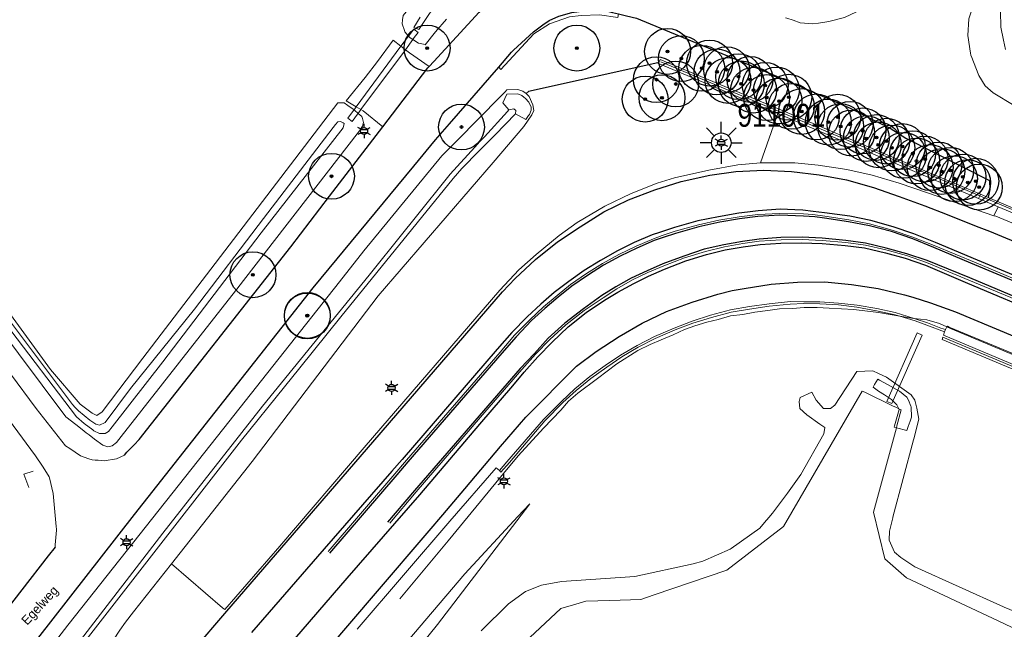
# Model space of a CAD drawing. Header units: metres. Extents: x 169249 to 194689, y 406250 to 412203.
# Tile 5 of 35: x 169468 to 169576, y 407067 to 407134. Entities that reach past the tile are written whole.
import ezdxf
from ezdxf.enums import TextEntityAlignment as Align

# ---------------------------------------------------------------- set-up
doc = ezdxf.new("R2010")
doc.units = ezdxf.units.M
doc.linetypes.add('AM-AS', pattern=[16, 10, -2, 2, -2])
doc.layers.get('0').update_dxf_attribs({"lineweight": 25})
for name, color, linetype, lineweight in [('B-WE-AM-AS_KUNSTWERK_DUIKER-GV', 10, 'AM-AS', 18), ('B-WE-BV-GELEIDECONSTRUCTIE-G', 210, 'Continuous', 18), ('B-WE-GR-BOOM-S', 90, 'Continuous', 25), ('B-WE-GW-TALUD_KRUIN-G', 90, 'Continuous', 18), ('B-WE-GW-TALUD_TEEN-G', 90, 'Continuous', 18), ('B-WE-GW-WATERGANG_INSTEEK-G', 160, 'Continuous', 18), ('B-WE-GW-WATERGANG_SLOOT_BODEM-G', 160, 'Continuous', 18), ('B-WE-IE-TERREINAFSCHEIDING_KUNSTMATIG_MUUR-G', 90, 'IE-TERREINAFSCHEIDING-KUNSTMATIG-DICHT', 18), ('B-WE-IE-TERREINAFSCHEIDING_KUNSTMATIG_MUUR-GV', 90, 'IE-TERREINAFSCHEIDING-KUNSTMATIG-DICHT', 18), ('B-WE-KL-ET_LS_OV_LICHTMAST-S', 190, 'Continuous', 25), ('B-WE-KW-KUNSTWERK_DUIKER-G', 170, 'Continuous', 18), ('B-WE-KW-KUNSTWERK_GELUIDSWERING_SCHERM-G', 170, 'Continuous', 18), ('B-WE-OG-TOPOGRAFIE_TERREIN_GROEN-GV', 92, 'Continuous', 18), ('B-WE-OG-TOPOGRAFIE_TERREIN_ONBEGROEID-GV', 92, 'Continuous', 18), ('B-WE-OG-TOPOGRAFIE_WEG_BERM-GV', 62, 'Continuous', 18), ('B-WE-OG-TOPOGRAFIE_WEG_RIJWEG-GV', 252, 'Continuous', 18), ('B-WE-OG-TOPOGRAFIE_WEG_VERHARD-G', 252, 'Continuous', 18)]:
    doc.layers.add(name, color=color, linetype=linetype, lineweight=lineweight)
for name, color, linetype in [('B-WE-IE-TERREINAFSCHEIDING_KUNSTMATIG_HEKWERK_RASTER-G', 7, 'Continuous'), ('B-WE-OG-TOPOGRAFIE_WEG_RIJWEG-G', 7, 'Continuous'), ('B-WE-OG-TOPOGRAFIE_WEG_VERKEERSEILAND-GV', 7, 'Continuous'), ('B-WE-VW-MARKERING-G', 7, 'Continuous'), ('Label_Openbareruimte', 7, 'Continuous')]:
    doc.layers.add(name, color=color, linetype=linetype)
doc.styles.add('ARIAL', font='ARIALN.TTF', dxfattribs={"height": 1})
doc.styles.add('NLCS-ISO', font='txt')
doc.linetypes.add('IE-TERREINAFSCHEIDING-KUNSTMATIG-DICHT', pattern='A,8,-1,[82,NLCS.SHX,S=0.75,R=90,X=0,Y=0],-1', length=10)

# ---------------------------------------------------------------- blocks, each defined once
blk = doc.blocks.new('SGR-BOOM_01')
at = {"ltscale": 0.1}
h = blk.add_hatch(color=256, dxfattribs=at)
edge = h.paths.add_edge_path()
edge.add_arc((0, 0), 0.15, 0, 360)
for radius in [2.5, 0.045]:
    blk.add_circle((0, 0), radius)
blk.add_circle((0, 0), 0.15, dxfattribs=at)
blk = doc.blocks.new('B-SIE-WEG_LICHTMAST-SO')
at = {"ltscale": 0.1}
for p, q in [((-0.33, 0.19), (-0.67, 0.39)), ((0, 0.39), (0, 0.77)), ((0.33, 0.19), (0.67, 0.39)), ((-0.33, -0.19), (-0.67, -0.39)), ((0, -0.39), (0, -0.77)), ((0.33, -0.19), (0.67, -0.39))]:
    blk.add_line(p, q, dxfattribs=at)
at = {"flags": 128}
for points in [[(-0.35, 0.15), (0.35, 0.15)], [(-0.35, -0.15), (0.35, -0.15)]]:
    blk.add_lwpolyline(points, dxfattribs=at)
at = {"ltscale": 0.1}
blk.add_circle((0, 0), 0.386, dxfattribs=at)
at = {"style": 'NLCS-ISO'}
blk.add_attdef('TYPE', text='', height=0.549, dxfattribs=at).set_placement((0, 0.77), align=Align.BOTTOM_CENTER)
blk = doc.blocks.new('LM')
for p, q in [((-1.23, 0.3), (-2.09, 1.16)), ((-0.47, 0.61), (-0.47, 1.83)), ((0.29, 0.3), (1.15, 1.16)), ((-1.54, -0.46), (-2.76, -0.46)), ((0.6, -0.46), (1.82, -0.46)), ((-1.23, -1.22), (-2.09, -2.08)), ((-0.47, -1.53), (-0.47, -2.75)), ((0.29, -1.21), (1.15, -2.08))]:
    blk.add_line(p, q)
blk.add_circle((-0.47, -0.46), 1.07)
at = {"color": 7, "style": 'ARIAL'}
blk.add_attdef('MASTNR.', (1.3, 1.28), '', height=2.5, dxfattribs=at)

msp = doc.modelspace()

# ---------------------------------------------------------------- linework, layer by layer
at = {"layer": 'B-WE-AM-AS_KUNSTWERK_DUIKER-GV'}
msp.add_polyline3d([(169562.77, 407092.13, 9.1), (169563.32, 407091.89, 9.1), (169566.63, 407099.35, 9.12), (169566.08, 407099.6, 9.12), (169562.77, 407092.13, 9.1)], dxfattribs=at)
at = {"layer": 'B-WE-BV-GELEIDECONSTRUCTIE-G'}
for points in [[(169509.67, 407070.6, 10.64), (169514.92, 407076.94, 10.54), (169520.98, 407084.27, 10.5), (169522.55, 407086.18, 10.58), (169525.31, 407089.21, 10.55), (169527.22, 407091.18, 10.5), (169528.06, 407092.16, 10.55), (169529.09, 407093.01, 10.5), (169531.21, 407094.61, 10.5), (169533.33, 407096.23, 10.46), (169535.62, 407097.66, 10.4), (169536.98, 407098.32, 10.42), (169538.18, 407098.85, 10.46), (169539.47, 407099.38, 10.41), (169540.69, 407099.97, 10.44), (169541.84, 407100.38, 10.43), (169543.16, 407100.76, 10.41), (169544.39, 407101.07, 10.4), (169545.73, 407101.44, 10.38), (169547.06, 407101.6, 10.38), (169548.39, 407101.84, 10.32), (169549.8, 407102.04, 10.36), (169551.08, 407102.22, 10.39), (169552.49, 407102.26, 10.39), (169553.77, 407102.36, 10.37), (169555.19, 407102.36, 10.41), (169556.5, 407102.3, 10.35), (169559.16, 407102.15, 10.31), (169561.86, 407101.8, 10.31), (169564.2, 407101.42, 10.28)], [(169564.2, 407101.42, 10.28), (169565.72, 407101.16, 10.25), (169565.76, 407101.16, 10.25)], [(169565.76, 407101.16, 10.25), (169567.15, 407101.02, 10.25), (169568.51, 407100.63, 10.26), (169569.34, 407100.25, 10.23)], [(169569.34, 407100.25, 10.23), (169569.73, 407100.07, 10.22), (169670.3, 407057.97, 10.02), (169689.01, 407050, 10.37), (169689.14, 407049.94, 10.37)]]:
    msp.add_polyline3d(points, dxfattribs=at)
at = {"layer": 'B-WE-GW-TALUD_KRUIN-G'}
msp.add_polyline3d([(169491.62, 407043.59, 10.58), (169502.59, 407056.67, 10.49), (169504.76, 407059.22, 10.49), (169511.16, 407066.76, 10.48), (169516.76, 407073.35, 10.47), (169522.53, 407079.57, 10.36), (169523.82, 407080.95, 10.34)], dxfattribs=at)
at = {"layer": 'B-WE-GW-TALUD_TEEN-G'}
msp.add_polyline3d([(169523.82, 407080.95, 10.34), (169518.75, 407074.32, 10.24), (169513.78, 407067.8, 10.14), (169504.67, 407056.54, 10.13), (169495.96, 407045.64, 10.13), (169493.44, 407041.97, 10.18)], dxfattribs=at)
at = {"layer": 'B-WE-GW-WATERGANG_INSTEEK-G'}
for points in [[(169510.61, 407131.95, 10.32), (169510.21, 407132.39, 10.32), (169510.16, 407132.54, 10.32), (169509.9, 407133.28, 10.33), (169509.95, 407133.7, 10.34), (169510.01, 407134.2, 10.35), (169511.78, 407136.33, 10.34), (169513.52, 407138.43, 10.34), (169518.36, 407142.73, 10.4), (169518.65, 407142.99, 10.41), (169521.96, 407144.78, 10.38), (169524.65, 407145.7, 10.39), (169525.36, 407145.87, 10.39), (169527.23, 407146.29, 10.39)], [(169575.73, 407130.48, 10.38), (169575.51, 407131.49, 10.39), (169575.23, 407132.9, 10.41), (169575.18, 407134.64, 10.45)], [(169514.75, 407133.8, 10.32), (169513.54, 407132.41, 10.32), (169512.42, 407131, 10.32), (169512.22, 407131.05, 10.32), (169511.68, 407131.17, 10.32), (169511.08, 407131.56, 10.32)], [(169511.08, 407131.56, 10.32), (169510.8, 407131.74, 10.32), (169510.61, 407131.95, 10.32)], [(169456.69, 407045.96, 10.17), (169473.45, 407067.73, 10.25), (169489.77, 407088.34, 10.26), (169503.08, 407105.17, 10.25), (169505.74, 407108.54, 10.25), (169514.25, 407118.88, 10.29), (169516.42, 407121.08, 10.27), (169517.73, 407122.41, 10.26), (169521.13, 407125.86, 10.22), (169521.34, 407126.07, 10.22), (169522.52, 407126.12, 10.2), (169523.06, 407125.92, 10.2), (169523.44, 407125.67, 10.21)], [(169459.78, 407111.73, 9.88), (169471.55, 407095.6, 9.84), (169474.79, 407091.82, 9.83), (169476.11, 407090.84, 9.91), (169476.6, 407090.6, 9.93), (169477.2, 407090.99, 9.94), (169481.64, 407096.84, 10), (169491.04, 407109.16, 10.09), (169502.91, 407124.68, 10.29), (169503.27, 407124.67, 10.29), (169503.6, 407124.67, 10.29), (169504, 407124.38, 10.29), (169504.66, 407123.91, 10.27)], [(169505.12, 407123.51, 10.27), (169505.52, 407123.16, 10.27), (169505.58, 407122.96, 10.27), (169505.71, 407122.54, 10.27), (169505.58, 407122.11, 10.28), (169505.25, 407121.62, 10.29), (169492.59, 407105.3, 10.25), (169491.86, 407104.35, 10.25), (169490.12, 407102.14, 10.25), (169479.27, 407088.3, 10.27), (169478.75, 407087.64, 10.27), (169478.27, 407087.3, 10.26), (169477.81, 407087.18, 10.24), (169477.27, 407087.34, 10.23), (169476.34, 407088.02, 10.22), (169475.77, 407088.48, 10.22), (169475.46, 407088.71, 10.22), (169475, 407089.07, 10.22), (169474.31, 407089.62, 10.16), (169473.21, 407090.46, 10.09), (169457.7, 407111.14, 10.12)], [(169504.66, 407123.91, 10.27), (169504.71, 407123.87, 10.27), (169505.12, 407123.51, 10.27)], [(169519.82, 407118.16, 10.3), (169507.31, 407103.63, 10.26), (169493.56, 407085.56, 10.29), (169484.75, 407074.42, 10.39)], [(169518.54, 407067.12, 10.14), (169521.5, 407070.05, 10.15), (169523.37, 407071.4, 10.16), (169525.11, 407072.09, 10.16), (169527.29, 407072.48, 10.14), (169535.29, 407073.03, 10.08), (169541.64, 407074.44, 10.05), (169542.69, 407074.7, 9.95), (169545.69, 407076.02, 9.93), (169545.81, 407076.08, 9.93), (169548.91, 407078.32, 9.89), (169549.43, 407078.93, 9.9), (169549.9, 407079.47, 9.9), (169550.29, 407079.93, 9.92), (169551.96, 407082.11, 9.93), (169553.39, 407084.16, 9.93), (169555.89, 407088.58, 9.98), (169556.01, 407089.28, 9.98), (169555.47, 407089.64, 9.98), (169554.05, 407090.68, 9.98), (169553.3, 407091.36, 9.99), (169553.2, 407092.11, 10), (169553.33, 407092.54, 10), (169554.59, 407093.13, 9.95), (169555.06, 407092.26, 9.92), (169555.88, 407091.34, 9.93), (169556.64, 407091.34, 10.01), (169557.12, 407091.7, 9.99), (169559.5, 407095.38, 10.06), (169561.25, 407095.44, 10.11), (169561.87, 407095.17, 10.12), (169562.73, 407094.78, 10.12), (169565.42, 407092.84, 10.16), (169565.84, 407092.26, 10.17), (169566.05, 407091.38, 10.2), (169566.25, 407090.2, 10.24), (169565.71, 407088.03, 10.23), (169565.69, 407087.94, 10.23), (169563.44, 407079.51, 10.25), (169563.42, 407079.44, 10.25), (169563.06, 407078, 10.26), (169563.03, 407076.99, 10.24), (169563.63, 407075.71, 10.24), (169564.31, 407075.13, 10.24), (169565.82, 407074.1, 10.23), (169575.5, 407069.73, 10.27), (169575.59, 407069.69, 10.27), (169585.91, 407065.45, 10.23)], [(169484.75, 407074.42, 10.39), (169480.61, 407069.19, 10.44), (169479.72, 407068.07, 10.45), (169479.13, 407067.18, 10.49), (169476.21, 407062.78, 10.7), (169473.81, 407059.45, 10.73)]]:
    msp.add_polyline3d(points, dxfattribs=at)
at = {"layer": 'B-WE-GW-WATERGANG_SLOOT_BODEM-G'}
for points in [[(169511.88, 407134.02, 9.31), (169511.18, 407132.88, 9.31), (169511.72, 407132.67, 9.31), (169514.17, 407136.32, 9.31)], [(169521.54, 407123.89, 9.26), (169521.41, 407123.74, 9.26), (169518.88, 407120.97, 9.28), (169518.4, 407120.44, 9.28), (169517.85, 407119.83, 9.28), (169515.15, 407116.89, 9.28), (169511.18, 407111.95, 9.28), (169509.98, 407110.46, 9.28), (169506.3, 407105.87, 9.28), (169494.68, 407091.59, 9.28), (169483.81, 407077.78, 9.28), (169474.82, 407066.09, 9.15)], [(169475.17, 407065.82, 9.16), (169480.79, 407073.01, 9.25), (169492.39, 407087.91, 9.33), (169497.08, 407093.73, 9.31), (169498.75, 407095.8, 9.3), (169503.21, 407101.34, 9.28), (169515.47, 407116.42, 9.29), (169516.43, 407117.52, 9.29), (169518.3, 407119.42, 9.3), (169520.04, 407121.19, 9.31), (169522.29, 407123.48, 9.33)], [(169466.65, 407100.63, 9.33), (169474.4, 407090.45, 9.33), (169475.24, 407089.7, 9.33), (169476.17, 407089.01, 9.33), (169476.28, 407088.93, 9.33), (169476.89, 407088.62, 9.33), (169477.53, 407088.62, 9.33), (169477.87, 407088.84, 9.33), (169478.27, 407089.34, 9.33), (169483.8, 407096.45, 9.33), (169494.54, 407110.5, 9.33), (169503.47, 407121.95, 9.33), (169503.57, 407122.4, 9.33), (169503.47, 407122.48, 9.33), (169503.2, 407122.65, 9.33), (169502.91, 407122.61, 9.33), (169502.63, 407122.32, 9.33), (169502.38, 407121.98, 9.33), (169494.79, 407112.07, 9.33), (169487.25, 407102.17, 9.34), (169480.27, 407093.55, 9.34), (169477.51, 407089.82, 9.34), (169476.9, 407089.52, 9.34), (169476.63, 407089.61, 9.34), (169476.49, 407089.66, 9.34), (169475.84, 407090.09, 9.34), (169474.62, 407091.09, 9.34), (169474.24, 407091.45, 9.34), (169473.94, 407091.78, 9.34), (169464.76, 407103.99, 9.34)], [(169564.1, 407091.31, 9.28), (169563.82, 407091.45, 9.28), (169563.41, 407091.64, 9.28), (169560.36, 407093.12, 9.31), (169560.08, 407093.25, 9.31), (169551.49, 407078.51, 9.18), (169545.33, 407073.73, 9.1), (169537.4, 407071.04, 9.16), (169535.96, 407070.55, 9.17), (169532.56, 407070.44, 9.2), (169529.94, 407070.35, 9.23), (169528.85, 407070.04, 9.21), (169527.2, 407069.56, 9.19), (169520.44, 407063.24, 9.16), (169518.33, 407061.26, 9.15), (169516.48, 407058.95, 9.14), (169508.01, 407048.39, 9.1), (169506.4, 407046.54, 9.12), (169501.2, 407040.57, 9.18), (169498.58, 407037.67, 9.11), (169498.24, 407037.3, 9.1)], [(169563.82, 407089.26, 9.33), (169563.88, 407089.46, 9.32), (169564.35, 407091.19, 9.27), (169564.1, 407091.31, 9.28)], [(169544.35, 406976.15, 9.46), (169547.21, 406980.44, 9.35), (169552.05, 406987.68, 9.18), (169557.86, 407000.39, 9.14), (169562.84, 407011.17, 9.15), (169563.36, 407012.32, 9.15), (169563.84, 407013.19, 9.15), (169570.49, 407025.41, 9.1), (169576.1, 407038.76, 9.18), (169580.44, 407050.31, 9.16), (169587.85, 407062.07, 9.07), (169574.93, 407068.21, 9.41), (169564.92, 407072.9, 9.34), (169562.56, 407074.98, 9.45), (169561.33, 407080.07, 9.61), (169563.82, 407089.26, 9.33)]]:
    msp.add_polyline3d(points, dxfattribs=at)
at = {"layer": 'B-WE-IE-TERREINAFSCHEIDING_KUNSTMATIG_HEKWERK_RASTER-G'}
msp.add_line((169537.79, 407129.04, 10.33), (169523.68, 407125.9, 10.23), dxfattribs=at)
at = {"layer": 'B-WE-IE-TERREINAFSCHEIDING_KUNSTMATIG_MUUR-G'}
for points in [[(169568.81, 407098.88, 10.93), (169568.8, 407098.86, 10.93), (169623.38, 407075.98, 10.92), (169627.94, 407074.07, 10.92)], [(169671.63, 407055.76, 10.92), (169672.16, 407055.54, 10.92), (169688.6, 407048.65, 10.92), (169688.6, 407048.67, 10.92), (169688.68, 407048.86, 10.88), (169568.9, 407099.11, 10.93), (169568.81, 407098.88, 10.93)]]:
    msp.add_polyline3d(points, dxfattribs=at)
at = {"layer": 'B-WE-IE-TERREINAFSCHEIDING_KUNSTMATIG_MUUR-GV'}
msp.add_polyline3d([(169688.78, 407049.05, 10.41), (169688.65, 407049.1, 10.41), (169665.71, 407058.84, 10.09), (169621.61, 407077.24, 9.93), (169592.99, 407089.25, 10.12), (169568.95, 407099.34, 10.4)], dxfattribs=at)
at = {"layer": 'B-WE-KW-KUNSTWERK_DUIKER-G'}
for p, q in [((169510.61, 407131.95, 9.2), (169509.78, 407130.83, 9.2)), ((169510.26, 407130.46, 9.2), (169511.08, 407131.56, 9.2)), ((169509.78, 407130.83, 9.2), (169504.9, 407124.23, 9.16)), ((169505.42, 407123.93, 9.16), (169510.26, 407130.46, 9.2)), ((169504.9, 407124.23, 9.16), (169504.66, 407123.91, 9.16)), ((169505.05, 407123.43, 9.16), (169505.12, 407123.51, 9.16)), ((169505.12, 407123.51, 9.16), (169505.42, 407123.93, 9.16))]:
    msp.add_line(p, q, dxfattribs=at)
for points in [[(169511.08, 407131.56, 9.2), (169511.23, 407131.77, 9.2), (169511.65, 407132.34, 9.21), (169511.17, 407132.7, 9.21), (169510.74, 407132.12, 9.2), (169510.61, 407131.95, 9.2)], [(169504.66, 407123.91, 9.16), (169504.61, 407123.84, 9.16), (169503.99, 407123, 9.16), (169504.47, 407122.64, 9.16), (169505.05, 407123.43, 9.16)]]:
    msp.add_polyline3d(points, dxfattribs=at)
at = {"layer": 'B-WE-KW-KUNSTWERK_GELUIDSWERING_SCHERM-G'}
for p, q in [((169537.88, 407128.95, 10.34), (169546.62, 407125.28, 10.41)), ((169546.62, 407125.28, 10.41), (169550.89, 407123.49, 10.31)), ((169550.89, 407123.49, 10.31), (169552.67, 407122.75, 10.26)), ((169552.67, 407122.75, 10.26), (169567.94, 407116.27, 10.3)), ((169567.94, 407116.27, 10.3), (169572.79, 407114.24, 10.3)), ((169572.79, 407114.24, 10.3), (169574.92, 407113.34, 10.3)), ((169574.92, 407113.34, 10.3), (169587.25, 407108.16, 10.3))]:
    msp.add_line(p, q, dxfattribs=at)
for points in [[(169572.99, 407114.7, 10.3), (169568.14, 407116.73, 10.3), (169552.86, 407123.21, 10.26), (169538.06, 407129.38, 10.34), (169537.88, 407128.95, 10.34)], [(169538.11, 407129.13, 13.39), (169551.3, 407123.6, 13.4), (169569.29, 407116.04, 13.34), (169572.91, 407114.52, 13.34)], [(169572.91, 407114.52, 13.34), (169586.51, 407108.8, 13.32), (169614.11, 407097.23, 13.13)], [(169573.83, 407114.34, 10.3), (169573.65, 407114.42, 10.3), (169572.99, 407114.7, 10.3)], [(169637.32, 407087.7, 9.9), (169620.87, 407094.59, 9.87), (169587.45, 407108.62, 10.3), (169577.24, 407112.91, 10.3), (169573.83, 407114.34, 10.3)]]:
    msp.add_polyline3d(points, dxfattribs=at)
at = {"layer": 'B-WE-OG-TOPOGRAFIE_TERREIN_GROEN-GV'}
msp.add_line((169568.95, 407099.34, 10.4), (169569.08, 407099.71, 10.35), dxfattribs=at)
for points in [[(169519.82, 407118.16, 10.3), (169523.19, 407122.08, 10.32), (169524.07, 407123.37, 10.31), (169524.28, 407123.84, 10.29), (169524.15, 407124.46, 10.27), (169523.77, 407125.34, 10.23), (169523.44, 407125.67, 10.21)], [(169564.2, 407101.42, 10.38), (169563.7, 407101.57, 10.38), (169561.64, 407102, 10.37), (169559.51, 407102.4, 10.38), (169557.52, 407102.66, 10.39), (169555.46, 407102.77, 10.41), (169553.74, 407102.8, 10.4), (169552.24, 407102.73, 10.43), (169549.95, 407102.51, 10.42), (169547.78, 407102.19, 10.44), (169545.79, 407101.84, 10.46), (169543.67, 407101.28, 10.46), (169541.61, 407100.64, 10.47), (169539.68, 407099.91, 10.49), (169537.49, 407098.99, 10.51), (169535.64, 407098.02, 10.51), (169533.87, 407097, 10.53), (169532.23, 407095.87, 10.54), (169530.49, 407094.62, 10.55), (169528.89, 407093.31, 10.57), (169527.43, 407091.99, 10.58), (169525.48, 407090.01, 10.6), (169521.62, 407085.45, 10.67), (169520.69, 407084.42, 10.54), (169520.51, 407084.59, 10.55)], [(169569.08, 407099.71, 10.35), (169567.15, 407100.45, 10.37), (169565.85, 407100.92, 10.38), (169564.2, 407101.42, 10.38)], [(169520.51, 407084.59, 10.55), (169520.16, 407084.88, 10.54), (169515.12, 407079.07, 10.6), (169505.01, 407067.29, 10.71)]]:
    msp.add_polyline3d(points, dxfattribs=at)
at = {"layer": 'B-WE-OG-TOPOGRAFIE_TERREIN_ONBEGROEID-GV'}
for p, q in [((169572.91, 407114.52, 4.33), (169572.79, 407114.24, 10.29)), ((169572.79, 407114.24, 10.29), (169572.79, 407114.23, 10.3)), ((169572.79, 407114.23, 10.3), (169574.92, 407113.34, 10.3)), ((169572.99, 407114.7, 0.55), (169572.91, 407114.52, 4.33))]:
    msp.add_line(p, q, dxfattribs=at)
at = {"layer": 'B-WE-OG-TOPOGRAFIE_WEG_BERM-GV'}
for p, q in [((169537.79, 407129.04, 10.33), (169537.88, 407128.95, 10.34)), ((169523.44, 407125.67, 10.21), (169523.68, 407125.9, 10.23)), ((169546.62, 407125.28, 10.41), (169550.89, 407123.49, 10.31)), ((169549.01, 407118.11, 10.74), (169550.89, 407123.49, 10.31)), ((169550.89, 407123.49, 10.31), (169550.89, 407123.49, 10.31)), ((169550.89, 407123.49, 10.31), (169552.67, 407122.75, 10.26)), ((169567.94, 407116.27, 10.3), (169572.79, 407114.23, 10.3)), ((169574.92, 407113.34, 10.3), (169574.45, 407112.34, 10.57)), ((169569.17, 407099.96, 10.24), (169569.08, 407099.71, 10.35))]:
    msp.add_line(p, q, dxfattribs=at)
msp.add_polyline3d([(169490.56, 407069.45, 10.74), (169490.3, 407069.63, 10.75), (169484.75, 407074.42, 0.33)], dxfattribs=at)
at = {"layer": 'B-WE-OG-TOPOGRAFIE_WEG_RIJWEG-G'}
msp.add_line((169472.05, 407076.24, 10.31), (169472.05, 407076.24, 10.31), dxfattribs=at)
for points in [[(169512.85, 407128.61, 10.33), (169513.36, 407129.17, 10.34), (169518.32, 407134.56, 10.38), (169521.21, 407137.04, 10.35), (169523.43, 407138.35, 10.35), (169525.68, 407139.38, 10.34), (169528.35, 407140.11, 10.34), (169530.23, 407140.42, 10.36), (169532.29, 407140.33, 10.36), (169534.47, 407140.08, 10.32), (169538.48, 407138.96, 10.34), (169538.95, 407138.83, 10.35), (169542.35, 407137.59, 10.36)], [(169520.44, 407128.57, 10.28), (169521.85, 407130.2, 10.27), (169522.06, 407130.39, 10.27), (169524.25, 407132.42, 10.28), (169525.25, 407133.15, 10.27), (169525.93, 407133.65, 10.27), (169526.99, 407134.1, 10.26), (169528.41, 407134.52, 10.26), (169530.31, 407134.75, 10.29), (169532.02, 407134.73, 10.27), (169532.87, 407134.52, 10.28), (169533.51, 407134.36, 10.28)], [(169533.51, 407134.36, 10.28), (169534.39, 407134.15, 10.29), (169535.47, 407133.88, 10.3), (169550.5, 407127.68, 10.32), (169558.79, 407124.07, 10.35), (169561.57, 407122.68, 10.36), (169563.14, 407121.9, 10.37), (169564.84, 407120.81, 10.36), (169573.99, 407116.21, 10.44), (169574.03, 407115.23, 10.44), (169573.84, 407114.37, 10.3), (169573.83, 407114.34, 10.3)], [(169331.98, 406904.81, 10.14), (169337.03, 406909.07, 10.09), (169337.7, 406909.69, 10.08), (169343.67, 406915.24, 10.01), (169362.3, 406934.98, 9.81), (169378.9, 406953.63, 9.82), (169394.51, 406971.09, 9.91), (169409, 406988.77, 9.98), (169413.54, 406994.3, 10), (169415.97, 406997.26, 10.01), (169438.05, 407025.28, 10.12), (169447.49, 407037.47, 10.18), (169450.46, 407041.3, 10.2), (169455.56, 407047.75, 10.23), (169466.58, 407061.69, 10.29), (169480.71, 407079.79, 10.33), (169500.2, 407104.52, 10.32), (169511.19, 407117.78, 10.33), (169513.55, 407120.64, 10.33), (169515.06, 407122.37, 10.32), (169520.44, 407128.57, 10.28)], [(169507.8, 407122.05, 10.33), (169512.71, 407128.47, 10.33), (169512.85, 407128.61, 10.33)], [(169479.61, 407086.28, 10.35), (169479.89, 407086.58, 10.34), (169480.67, 407087.41, 10.34), (169481.22, 407087.98, 10.33), (169497.78, 407108.97, 10.33), (169502, 407114.48, 10.33), (169507.8, 407122.05, 10.33)], [(169472.05, 407076.24, 10.31), (169471.3, 407075.28, 10.31), (169465.52, 407067.89, 10.29)]]:
    msp.add_polyline3d(points, dxfattribs=at)
at = {"layer": 'B-WE-OG-TOPOGRAFIE_WEG_RIJWEG-GV'}
for p, q in [((169574.67, 407112.31, 10.65), (169574.45, 407112.34, 10.57)), ((169590.02, 407097.7, 10.29), (169571.73, 407105.35, 10.44)), ((169569.17, 407099.96, 10.24), (169569.34, 407100.25, 10.3)), ((169569.34, 407100.25, 10.3), (169569.38, 407100.32, 10.32)), ((169569.38, 407100.32, 10.32), (169569.57, 407100.23, 10.32))]:
    msp.add_line(p, q, dxfattribs=at)
for points in [[(169549.01, 407118.11, 10.74), (169546.52, 407117.9, 10.76), (169543.37, 407117.34, 10.75), (169539.6, 407116.51, 10.76), (169537.72, 407115.92, 10.76), (169534.9, 407114.79, 10.77), (169532.01, 407113.42, 10.79), (169529.01, 407111.61, 10.78), (169527.05, 407110.22, 10.78), (169524.53, 407108.14, 10.8), (169522.65, 407106.45, 10.8), (169520.58, 407104.25, 10.83), (169505.78, 407087.1, 10.77), (169496.55, 407076.36, 10.75), (169490.56, 407069.45, 10.74)], [(169574.45, 407112.34, 10.57), (169569.93, 407113.9, 10.59), (169567.34, 407114.82, 10.63), (169564.14, 407115.9, 10.68), (169561.16, 407116.8, 10.7), (169558.42, 407117.41, 10.71), (169555.29, 407117.88, 10.71), (169552.75, 407118.13, 10.73), (169551.04, 407118.14, 10.73), (169549.01, 407118.11, 10.74)], [(169501.83, 407075.77, 10.79), (169509.11, 407084.25, 10.78), (169510.4, 407085.71, 10.76), (169520.6, 407097.5, 10.68), (169522.18, 407099.33, 10.68), (169523.82, 407101.03, 10.66), (169525.32, 407102.42, 10.65), (169526.81, 407103.66, 10.65), (169528.28, 407104.86, 10.63), (169530.02, 407106.06, 10.62), (169531.77, 407107.15, 10.63), (169533.56, 407108.13, 10.61), (169535.42, 407109.04, 10.61), (169537.33, 407109.83, 10.6), (169538.28, 407110.2, 10.6), (169539.7, 407110.67, 10.59), (169542.23, 407111.38, 10.58), (169544.45, 407111.88, 10.57), (169546.66, 407112.26, 10.56), (169548.69, 407112.49, 10.56), (169551.08, 407112.61, 10.56), (169553.7, 407112.56, 10.55), (169554.72, 407112.49, 10.52), (169556, 407112.33, 10.53), (169558.62, 407111.92, 10.5), (169560.89, 407111.49, 10.51), (169563.36, 407110.8, 10.5), (169565.61, 407110.03, 10.49), (169567.95, 407109.1, 10.5), (169572.52, 407107.22, 10.44)], [(169604.02, 407100.03, 10.18), (169593.71, 407104.37, 10.37), (169592.9, 407104.7, 10.38), (169583.63, 407108.56, 10.49), (169574.67, 407112.31, 10.65)], [(169571.73, 407105.35, 10.44), (169567.09, 407107.27, 10.46), (169564.91, 407108.02, 10.46), (169562.67, 407108.65, 10.45), (169560.44, 407109.15, 10.5), (169558.29, 407109.45, 10.53), (169555.73, 407109.68, 10.51), (169553.53, 407109.77, 10.52), (169551.24, 407109.73, 10.52), (169548.87, 407109.58, 10.53), (169547.07, 407109.33, 10.54), (169545.06, 407108.98, 10.54), (169543, 407108.47, 10.56), (169540.72, 407107.78, 10.56), (169538.45, 407106.91, 10.57), (169536.71, 407106.17, 10.57), (169535.05, 407105.36, 10.57), (169533.33, 407104.39, 10.59), (169531.82, 407103.43, 10.59), (169529.78, 407102.03, 10.61), (169527.78, 407100.47, 10.61), (169526.03, 407098.86, 10.62), (169524.47, 407097.26, 10.63), (169522.96, 407095.61, 10.63), (169518.45, 407090.41, 10.68), (169511.44, 407082.26, 10.73), (169508.55, 407078.86, 10.76)], [(169572.52, 407107.22, 10.44), (169579.74, 407104.19, 10.41), (169590.75, 407099.57, 10.25)], [(169520.51, 407084.59, 10.55), (169521.33, 407085.55, 10.54), (169525.34, 407090.14, 10.48), (169527.3, 407092.11, 10.52), (169528.73, 407093.48, 10.47), (169530.39, 407094.85, 10.43), (169532.07, 407096.05, 10.43), (169533.72, 407097.16, 10.41), (169535.54, 407098.21, 10.4), (169537.42, 407099.19, 10.4), (169539.58, 407100.12, 10.39), (169541.55, 407100.88, 10.36), (169543.55, 407101.51, 10.36), (169545.74, 407102.09, 10.35), (169547.79, 407102.48, 10.34), (169549.94, 407102.77, 10.31), (169552.27, 407103, 10.31), (169553.72, 407102.98, 10.29), (169555.46, 407102.99, 10.29), (169557.5, 407102.85, 10.26), (169559.55, 407102.62, 10.28), (169561.67, 407102.24, 10.26), (169563.67, 407101.8, 10.26), (169565.76, 407101.16, 10.25)], [(169565.76, 407101.16, 10.25), (169565.87, 407101.12, 10.25), (169567.2, 407100.68, 10.26), (169568.67, 407100.09, 10.26), (169569.17, 407099.96, 10.24)], [(169569.57, 407100.23, 10.32), (169575.46, 407097.78, 10.28), (169587.86, 407092.59, 10.19), (169588.97, 407092.13, 10.19), (169608.62, 407083.88, 9.99), (169609.24, 407083.63, 9.97), (169622.48, 407078.08, 9.92), (169629.25, 407075.26, 10.38), (169634.2, 407073.18, 9.89), (169641.93, 407069.92, 9.9), (169650.04, 407066.53, 9.91), (169659.76, 407062.45, 10), (169671.02, 407057.71, 10.09), (169680.59, 407053.69, 10.21), (169688.93, 407050.2, 10.33)]]:
    msp.add_polyline3d(points, dxfattribs=at)
at = {"layer": 'B-WE-OG-TOPOGRAFIE_WEG_VERHARD-G'}
for p, q in [((169510.26, 407130.46, 10.42), (169509.78, 407130.83, 10.42)), ((169504.9, 407124.23, 10.27), (169505.42, 407123.93, 10.25)), ((169472.04, 407076.11, 10.31), (169472.05, 407076.24, 10.31))]:
    msp.add_line(p, q, dxfattribs=at)
for points in [[(169588.74, 407158.41, 10.78), (169588.63, 407158.19, 10.77), (169587.41, 407156.32, 10.78), (169587.06, 407155.78, 10.78), (169585.78, 407154.25, 10.77), (169585.44, 407153.9, 10.76), (169584.43, 407152.86, 10.74), (169580.67, 407149.61, 10.69), (169567.64, 407140.31, 10.51), (169566.57, 407139.55, 10.49), (169566.01, 407139.1, 10.49), (169563.74, 407137.25, 10.47), (169560.76, 407135.19, 10.47), (169558.17, 407133.97, 10.43), (169558.01, 407133.93, 10.43), (169556.45, 407133.53, 10.4), (169555.34, 407133.36, 10.39), (169554.72, 407133.27, 10.38), (169553.34, 407133.39, 10.3), (169552.55, 407133.66, 10.32), (169551.86, 407133.9, 10.33), (169551.73, 407133.94, 10.34)], [(169576.67, 407124.37, 10.33), (169574.37, 407125.77, 10.35), (169573.52, 407126.51, 10.37), (169572.8, 407127.65, 10.39), (169572.23, 407129.14, 10.4), (169572.04, 407129.62, 10.41), (169571.95, 407129.86, 10.41), (169571.92, 407130.07, 10.41), (169571.62, 407131.99, 10.45), (169571.73, 407133.83, 10.47), (169572.25, 407135.51, 10.51), (169572.82, 407136.74, 10.52), (169573.79, 407138.09, 10.56), (169576.06, 407140.42, 10.57), (169576.11, 407140.46, 10.57), (169585.87, 407148.43, 10.74), (169589.34, 407151.24, 10.74), (169591.16, 407153.25, 10.76), (169592.66, 407155.19, 10.78), (169593.16, 407155.92, 10.77)], [(169533.51, 407134.36, 10.28), (169533.45, 407133.95, 10.29), (169531.42, 407134.24, 10.3), (169529.45, 407134.2, 10.26), (169528.15, 407134.05, 10.25), (169525.97, 407133.27, 10.26), (169524.29, 407132.17, 10.27), (169520.66, 407128.3, 10.28), (169520.45, 407128.55, 10.28), (169520.44, 407128.57, 10.28)], [(169509.78, 407130.83, 10.42), (169508.92, 407131.5, 10.43), (169507.23, 407129.17, 10.53), (169505.87, 407127.43, 10.51), (169503.8, 407124.88, 10.29), (169504.9, 407124.23, 10.27)], [(169512.85, 407128.61, 10.33), (169510.71, 407130.1, 10.41), (169510.26, 407130.46, 10.42)], [(169521.54, 407123.89, 9.26), (169520.9, 407124.67, 9.92), (169521.32, 407125.6, 10.16), (169522.53, 407125.63, 10.16), (169522.98, 407125.45, 10.16), (169523.17, 407125.3, 10.16), (169523.38, 407125.14, 10.16), (169523.73, 407124.73, 10.16), (169523.98, 407124.2, 10.18)], [(169505.42, 407123.93, 10.25), (169505.65, 407123.8, 10.25), (169507.8, 407122.05, 10.33)], [(169522.29, 407123.48, 9.33), (169522.3, 407123.82, 9.33), (169522.08, 407124, 9.33), (169521.54, 407123.89, 9.26)], [(169523.98, 407124.2, 10.18), (169524, 407123.86, 10.19), (169523.79, 407123.41, 10.19), (169523.7, 407123.27, 10.22), (169523.41, 407122.85, 10.31), (169522.29, 407123.48, 9.33)], [(169455.95, 407110.26, 10.28), (169469.97, 407091.36, 10.29), (169473.19, 407087.28, 10.3), (169473.65, 407086.98, 10.3), (169474.84, 407086.2, 10.3), (169475.75, 407085.87, 10.31), (169476.09, 407085.75, 10.31), (169476.44, 407085.73, 10.31), (169476.76, 407085.71, 10.31), (169477.39, 407085.66, 10.31), (169478.75, 407085.87, 10.31), (169479.61, 407086.28, 10.35)], [(169472.05, 407076.24, 10.31), (169472.07, 407076.51, 10.3), (169472.19, 407078.09, 10.27), (169472.2, 407078.2, 10.27), (169472.17, 407078.49, 10.27), (169471.85, 407082.09, 10.32), (169471.45, 407083.79, 10.33), (169471.41, 407083.92, 10.33), (169471.3, 407084.1, 10.33), (169470.68, 407085.05, 10.33), (169469.93, 407086.19, 10.34), (169453.44, 407108.51, 10.26)], [(169564.1, 407091.31, 9.3), (169563.88, 407091.75, 9.3), (169563.3, 407092.32, 9.3), (169562.53, 407092.83, 9.31), (169561.88, 407093.26, 9.33), (169561.27, 407093.68, 9.32), (169561.44, 407093.96, 9.51), (169561.79, 407094.56, 9.9), (169561.98, 407094.45, 9.91), (169562.85, 407093.97, 9.94)], [(169562.85, 407093.97, 9.94), (169564.17, 407093.25, 9.98), (169564.95, 407092.59, 9.96), (169565.15, 407092.27, 9.92), (169565.15, 407092.27, 9.92), (169565.41, 407091.62, 9.98), (169565.43, 407091.55, 9.98), (169565.46, 407090.41, 9.91), (169565.31, 407089.97, 9.88), (169565.1, 407089.38, 9.84), (169564.95, 407088.97, 9.81), (169563.82, 407089.26, 9.35)], [(169563.82, 407089.26, 9.35), (169563.57, 407089.32, 9.24), (169563.62, 407089.48, 9.25), (169564.13, 407091.24, 9.3), (169564.1, 407091.31, 9.3)], [(169469.67, 407084.54, 10.35), (169468.66, 407084.2, 10.3), (169469.19, 407082.73, 10.24)]]:
    msp.add_polyline3d(points, dxfattribs=at)
at = {"layer": 'B-WE-OG-TOPOGRAFIE_WEG_VERKEERSEILAND-GV'}
for points in [[(169579.7, 407103.96, 10.51), (169571.94, 407107.2, 10.54), (169567.89, 407108.89, 10.59), (169565.6, 407109.83, 10.6), (169563.28, 407110.63, 10.61), (169560.87, 407111.27, 10.61), (169558.61, 407111.68, 10.61), (169555.99, 407112.1, 10.63), (169554.93, 407112.23, 10.64), (169553.7, 407112.33, 10.65), (169551.1, 407112.41, 10.66), (169548.7, 407112.29, 10.66), (169546.7, 407112.03, 10.67), (169544.57, 407111.65, 10.68), (169542.28, 407111.15, 10.69), (169539.73, 407110.43, 10.69), (169538.39, 407109.99, 10.71), (169537.41, 407109.65, 10.69), (169535.49, 407108.84, 10.71), (169533.68, 407107.94, 10.71), (169531.89, 407106.97, 10.73), (169530.14, 407105.85, 10.72), (169528.42, 407104.68, 10.73), (169526.92, 407103.5, 10.74), (169525.46, 407102.24, 10.75), (169524.03, 407100.93, 10.77), (169522.34, 407099.18, 10.78), (169520.77, 407097.39, 10.78), (169510.54, 407085.53, 10.87), (169509.34, 407084.12, 10.89), (169501.97, 407075.6, 10.92)], [(169590.11, 407097.91, 10.41), (169571.82, 407105.58, 10.56), (169567.17, 407107.48, 10.57), (169564.97, 407108.22, 10.58), (169562.71, 407108.84, 10.59), (169560.45, 407109.37, 10.61), (169558.32, 407109.67, 10.62), (169555.71, 407109.93, 10.62), (169553.55, 407110.01, 10.65), (169551.23, 407109.99, 10.65), (169548.86, 407109.8, 10.66), (169547.04, 407109.54, 10.66), (169545.01, 407109.2, 10.66), (169542.87, 407108.71, 10.69), (169540.62, 407107.97, 10.7), (169538.34, 407107.13, 10.72), (169536.62, 407106.35, 10.72), (169534.89, 407105.56, 10.72), (169533.21, 407104.6, 10.73), (169531.7, 407103.66, 10.74), (169529.68, 407102.21, 10.75), (169527.67, 407100.65, 10.77), (169525.85, 407099.01, 10.77), (169524.35, 407097.33, 10.79), (169522.8, 407095.72, 10.79), (169518.3, 407090.57, 10.81), (169511.26, 407082.42, 10.88), (169508.31, 407078.98, 10.89)]]:
    msp.add_polyline3d(points, dxfattribs=at)
at = {"layer": 'B-WE-VW-MARKERING-G', "linetype": 'Continuous'}
for points in [[(169490.78, 407069.25, 10.75), (169506.01, 407086.9, 10.77), (169520.84, 407104.07, 10.82), (169522.24, 407105.53, 10.81), (169524.47, 407107.6, 10.79), (169526.87, 407109.51, 10.78), (169529.32, 407111.16, 10.77), (169531.92, 407112.77, 10.77), (169534.61, 407114.09, 10.76), (169537.46, 407115.18, 10.75), (169540.35, 407116.09, 10.75), (169543.48, 407116.79, 10.72), (169546.31, 407117.19, 10.73), (169549.36, 407117.34, 10.72), (169552.38, 407117.2, 10.7), (169555.38, 407116.82, 10.68), (169558.36, 407116.26, 10.68), (169561.31, 407115.44, 10.65), (169564.13, 407114.46, 10.63), (169566.91, 407113.45, 10.6), (169569.36, 407112.5, 10.57), (169572.54, 407111.21, 10.54), (169573.98, 407110.69, 10.52), (169578.07, 407108.98, 10.47)], [(169499.24, 407062.14, 10.76), (169507.01, 407071.18, 10.71), (169512.84, 407078.02, 10.63), (169514.33, 407079.78, 10.63), (169516.75, 407082.6, 10.59), (169520.62, 407087.2, 10.56), (169523.4, 407090.41, 10.54), (169528.93, 407095.95, 10.48), (169531.09, 407097.55, 10.47), (169533.57, 407099.2, 10.46), (169536.09, 407100.66, 10.44), (169538.76, 407101.91, 10.43), (169541.53, 407102.95, 10.41), (169544.35, 407103.8, 10.39), (169545.92, 407104.2, 10.39), (169547.21, 407104.44, 10.38), (169550.17, 407104.91, 10.37), (169553.04, 407105.13, 10.35), (169556, 407105.14, 10.34), (169558.93, 407104.85, 10.34), (169561.85, 407104.43, 10.33), (169564.71, 407103.74, 10.32), (169565.63, 407103.5, 10.32), (169567.53, 407102.86, 10.32), (169570.25, 407101.89, 10.32), (169578.69, 407098.37, 10.27)]]:
    msp.add_polyline3d(points, dxfattribs=at)
at = {"layer": 'B-WE-VW-MARKERING-G'}
for points in [[(169579.89, 407104.52, 10.4), (169572.66, 407107.53, 10.45), (169568.1, 407109.45, 10.5), (169565.73, 407110.39, 10.5), (169563.46, 407111.16, 10.5), (169561.03, 407111.85, 10.52), (169558.73, 407112.33, 10.53), (169555.98, 407112.66, 10.53), (169554.74, 407112.84, 10.54), (169553.63, 407112.97, 10.55), (169552.75, 407113.02, 10.56), (169551.14, 407113.07, 10.56), (169548.73, 407112.91, 10.57), (169547.57, 407112.76, 10.56), (169546.62, 407112.64, 10.57), (169544.41, 407112.26, 10.58), (169542.17, 407111.8, 10.59), (169539.61, 407111.07, 10.6), (169537.98, 407110.53, 10.6), (169537.19, 407110.27, 10.61), (169535.21, 407109.45, 10.61), (169533.39, 407108.53, 10.63), (169531.53, 407107.5, 10.64), (169529.76, 407106.38, 10.64), (169528.09, 407105.21, 10.64), (169526.48, 407103.99, 10.65), (169525.05, 407102.72, 10.66), (169523.55, 407101.33, 10.67), (169521.88, 407099.65, 10.69), (169520.26, 407097.83, 10.7), (169509.9, 407085.8, 10.77), (169508.78, 407084.54, 10.78), (169501.42, 407076.06, 10.8), (169493.49, 407066.93, 10.82)], [(169496.6, 407064.39, 10.86), (169503.92, 407072.86, 10.78), (169511.83, 407081.93, 10.72), (169518.4, 407089.65, 10.66), (169521.98, 407093.81, 10.64), (169523.23, 407095.3, 10.61), (169524.71, 407096.98, 10.6), (169526.27, 407098.57, 10.59), (169528.01, 407100.24, 10.59), (169529.98, 407101.8, 10.6), (169531.99, 407103.17, 10.59), (169533.44, 407104.04, 10.57), (169535.17, 407104.98, 10.56), (169536.77, 407105.79, 10.57), (169538.52, 407106.55, 10.55), (169540.86, 407107.46, 10.54), (169543.09, 407108.12, 10.54), (169545.15, 407108.64, 10.54), (169547.11, 407108.99, 10.53), (169548.95, 407109.21, 10.52), (169551.21, 407109.38, 10.51), (169553.46, 407109.4, 10.52), (169555.71, 407109.34, 10.5), (169558.24, 407109.11, 10.52), (169560.34, 407108.85, 10.52), (169562.65, 407108.32, 10.46), (169564.76, 407107.72, 10.45), (169566.98, 407106.96, 10.45), (169571.57, 407105.01, 10.43), (169580.04, 407101.46, 10.38)], [(169478.73, 407055.07, 10.88), (169483.44, 407060.68, 10.82), (169490.78, 407069.25, 10.75)]]:
    msp.add_polyline3d(points, dxfattribs=at)

# ---------------------------------------------------------------- block references
msp.add_blockref('LM', (169545.19, 407120.78, 10.43)).add_auto_attribs({'MASTNR.': '911001'})
at = {"layer": 'B-WE-GR-BOOM-S', "color": 7}
for p in [(169512.63, 407130.63, 10.43), (169528.96, 407130.63, 10.26), (169538.86, 407130.27, 10.15), (169540.36, 407129.48, 10.19), (169542.59, 407128.43, 10.25), (169543.44, 407129, 10.34), (169544.25, 407128.04, 10.26), (169545.3, 407128.28, 10.28), (169546.61, 407127.52, 10.27), (169537.64, 407127.19, 10.36), (169539.75, 407126.72, 10.33), (169545.46, 407127.1, 10.2), (169546.9, 407126.74, 10.28), (169547.86, 407127.22, 10.26), (169549.51, 407126.57, 10.34), (169538.25, 407125.22, 10.42), (169548.24, 407126.05, 10.27), (169549.67, 407125.24, 10.31), (169550.74, 407126.07, 10.38), (169552.09, 407125.28, 10.35), (169536.42, 407125.07, 10.37), (169551.02, 407124.86, 10.33), (169552.35, 407124.28, 10.29), (169553.49, 407123.72, 10.33), (169555.09, 407123.13, 10.29), (169557.43, 407123.1, 10.38), (169516.38, 407122.03, 10.33), (169556.4, 407122.57, 10.33), (169557.74, 407122.08, 10.35), (169558.77, 407122.32, 10.36), (169558.93, 407121.37, 10.35), (169560.17, 407121.61, 10.38), (169561.64, 407120.89, 10.39), (169560.54, 407120.78, 10.37), (169561.85, 407120.09, 10.4), (169562.75, 407120.49, 10.43), (169564.47, 407119.9, 10.41), (169563.32, 407119.75, 10.45), (169564.6, 407118.95, 10.44), (169565.6, 407119.13, 10.4), (169566.02, 407118.33, 10.43), (169566.95, 407118.53, 10.41), (169568.45, 407117.88, 10.44), (169502.2, 407116.66, 10.34), (169567.5, 407117.61, 10.46), (169568.78, 407117.18, 10.46), (169569.74, 407117.3, 10.48), (169571.08, 407116.59, 10.44), (169570.15, 407116.4, 10.46), (169571.6, 407115.97, 10.44), (169572.48, 407116.12, 10.47), (169572.86, 407115.48, 10.42), (169493.63, 407105.93, 10.18), (169499.56, 407101.44, 10.31), (169499.57, 407101.5, 10.31)]:
    msp.add_blockref('SGR-BOOM_01', p, dxfattribs=at)
at = {"layer": 'B-WE-KL-ET_LS_OV_LICHTMAST-S', "color": 7}
for p in [(169505.76, 407121.6, 10.38), (169544.71, 407120.32, 10.43), (169508.75, 407093.6, 10.69), (169521.01, 407083.42, 10.6), (169479.85, 407076.78, 10.44)]:
    msp.add_blockref('B-SIE-WEG_LICHTMAST-SO', p, dxfattribs=at)

# ---------------------------------------------------------------- texts
at = {"layer": 'Label_Openbareruimte', "color": 252, "lineweight": 18}
msp.add_text('Egelweg', height=1, rotation=47.472, dxfattribs=at).set_placement((169470.47, 407069.81), align=Align.MIDDLE)

doc.saveas('drawing.dxf')
